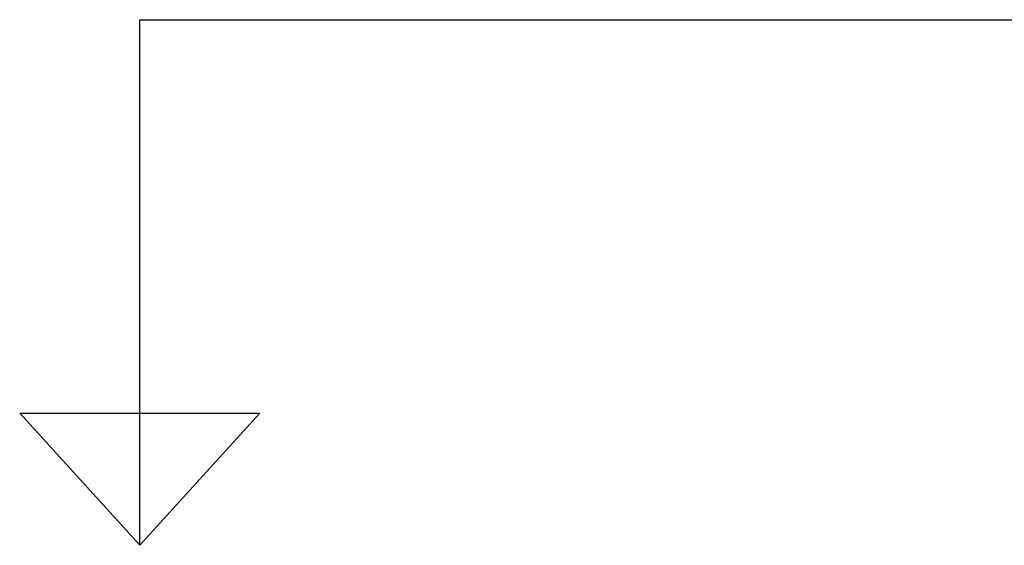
# Model space of a CAD drawing. Header units: metres. Extents: x 149234 to 159511, y 484155 to 486733.
# Tile 40 of 92: x 159122 to 159153, y 484467 to 484484. Entities that reach past the tile are written whole.
import ezdxf

# ---------------------------------------------------------------- set-up
doc = ezdxf.new("R2010")
doc.units = ezdxf.units.M
doc.layers.add('N-WE-GR-BOOM-1e-SD', color=90, linetype='Continuous', lineweight=25)

msp = doc.modelspace()

# ---------------------------------------------------------------- linework, layer by layer
at = {"layer": 'N-WE-GR-BOOM-1e-SD'}
for p, q in [((159125.708, 484467.42), (159125.708, 484483.91)), ((159125.708, 484483.91), (159267.057, 484483.91)), ((159121.942, 484471.561), (159129.475, 484471.561))]:
    msp.add_line(p, q, dxfattribs=at)
at = {"layer": 'N-WE-GR-BOOM-1e-SD', "flags": 128}
for points in [[(159125.708, 484467.42), (159121.942, 484471.561)], [(159125.708, 484467.42), (159129.475, 484471.561)]]:
    msp.add_lwpolyline(points, dxfattribs=at)

doc.saveas('drawing.dxf')
